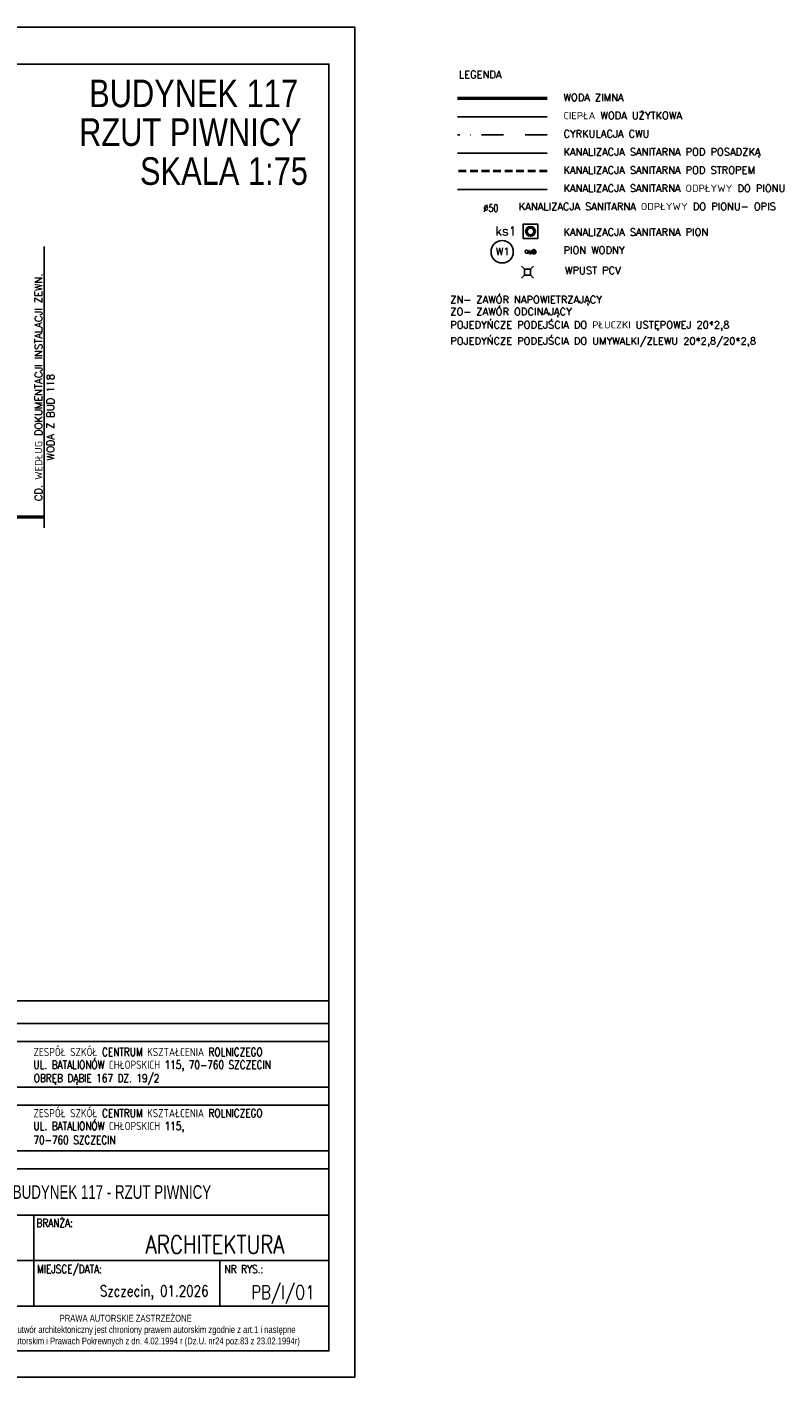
# Model space of a CAD drawing. Header units: millimetres. Extents: x -2603 to 1446, y -6775 to 6616.
# Tile 63 of 74: x 198 to 1446, y -3038 to -811. Entities that reach past the tile are written whole.
import ezdxf
from ezdxf.enums import TextEntityAlignment as Align

# ---------------------------------------------------------------- set-up
doc = ezdxf.new("R2010")
doc.units = ezdxf.units.MM
for name, pattern in [('ACAD_ISO12W100', [21, 12, -3, 0, -3, 0, -3]), ('DASHDOT', [1, 0.5, -0.25, 0, -0.25]), ('DASHED', [19.05, 12.7, -6.35]), ('Kropki i Kreski', [72, 36, -18, 0, -18])]:
    doc.linetypes.add(name, pattern=pattern)
doc.layers.get('0').update_dxf_attribs({"color": 252})
for name, color, linetype in [('1-OPIS', 252, 'Continuous'), ('IS CWU', 4, 'DASHDOT'), ('IS cwu cyrkulacja', 3, 'ACAD_ISO12W100'), ('IS cyrkulacja', 3, 'Kropki i Kreski'), ('IS kan odp', 36, 'Continuous'), ('IS kan odp opis', 7, 'Continuous'), ('IS kan opis', 7, 'Continuous'), ('IS KAN_S_OPIS', 2, 'Continuous'), ('IS KAN_SAN_RURY', 1, 'Continuous'), ('IS WODA opis', 2, 'Continuous'), ('TABELKA', 252, 'Continuous')]:
    doc.layers.add(name, color=color, linetype=linetype)
for name, color, linetype, lineweight in [('IS ks pod stropem', 1, 'DASHED', 40), ('IS w', 5, 'Continuous', 50), ('IS woda w', 5, 'Continuous', 40)]:
    doc.layers.add(name, color=color, linetype=linetype, lineweight=lineweight)
doc.layers.add('IS obudowy', color=2, linetype='Continuous', plot=False)
doc.styles.add('ARIAL', font='arial.ttf', dxfattribs={"width": 0.8})
doc.styles.add('ROMANS', font='romans.shx', dxfattribs={"width": 0.75})
doc.styles.add('STYLE3', font='arial.ttf', dxfattribs={"width": 0.7})
doc.styles.add('STYLE5PRAWA', font='arial.ttf', dxfattribs={"width": 0.8})
doc.styles.add('TECH', font='simplex.shx')

# ---------------------------------------------------------------- blocks, each defined once
blk = doc.blocks.new('PRAWAAUTOR1')
at = {"insert": (443, 174.2), "char_height": 7.5, "width": 500, "attachment_point": 5, "style": 'STYLE5PRAWA'}
blk.add_mtext('\\fArial|b0|i0|c238|p34;PRAWA AUTORSKIE ZASTRZEŻONE\\PNiniejszy projekt / utwór architektoniczny jest chroniony prawem autorskim zgodnie z art.1 i następne \\PUstawy o Prawie Autorskim i Prawach Pokrewnych z dn. 4.02.1994 r (Dz.U. nr24 poz.83 z 23.02.1994r)', dxfattribs=at)

msp = doc.modelspace()

# ---------------------------------------------------------------- linework, layer by layer
at = {"layer": 'IS CWU'}
msp.add_line((1056.5, -959), (908.9, -959), dxfattribs=at)
at = {"layer": 'IS CWU', "lineweight": 50, "ltscale": 20}
msp.add_circle((1028.7, -1181.8), 2.5, dxfattribs=at)
at = {"layer": 'IS cwu cyrkulacja', "ltscale": 200}
msp.add_circle((1022.7, -1181.8), 2.5, dxfattribs=at)
at = {"layer": 'IS cyrkulacja'}
msp.add_line((1056.5, -989), (908.9, -989), dxfattribs=at)
at = {"layer": 'IS kan odp', "ltscale": 50}
msp.add_line((1056.5, -1079), (908.9, -1079), dxfattribs=at)
at = {"layer": 'IS KAN_S_OPIS'}
msp.add_line((225.9, -1173.4), (225.9, -1637.3), dxfattribs=at)
at = {"layer": 'IS KAN_SAN_RURY'}
msp.add_line((1056.5, -1019), (908.9, -1019), dxfattribs=at)
at = {"layer": 'IS KAN_SAN_RURY', "linetype": 'Continuous'}
for p, q in [((1019.4, -1210.5), (1014.4, -1205.5)), ((1019.4, -1220.5), (1014.4, -1225.5)), ((1029.4, -1210.5), (1034.4, -1205.5)), ((1029.4, -1220.5), (1034.4, -1225.5))]:
    msp.add_line(p, q, dxfattribs=at)
msp.add_lwpolyline([(1019.4, -1220.5), (1029.4, -1220.5), (1029.4, -1210.5), (1019.4, -1210.5)], close=True, dxfattribs=at)
for radius in [8, 5.5]:
    msp.add_circle((1029.2, -1148.2), radius, dxfattribs=at)
at = {"layer": 'IS ks pod stropem'}
msp.add_line((1056.5, -1049), (908.9, -1049), dxfattribs=at)
at = {"layer": 'IS obudowy'}
msp.add_lwpolyline([(1017.2, -1160.2), (1041.2, -1160.2), (1041.2, -1136.2), (1017.2, -1136.2)], close=True, dxfattribs=at)
at = {"layer": 'IS w'}
for p, q in [((1056.5, -929), (908.9, -929)), ((225.9, -1619.5), (-2024.2, -1619.5))]:
    msp.add_line(p, q, dxfattribs=at)
at = {"layer": 'IS WODA opis'}
msp.add_circle((982.4, -1181.9), 18.4, dxfattribs=at)
at = {"layer": 'IS woda w', "lineweight": 50}
msp.add_circle((1034.6, -1181.8), 2.5, dxfattribs=at)
at = {"layer": 'TABELKA'}
for p, q in [((696.3, -2417.6), (-676.2, -2417.6)), ((696.3, -2455.1), (-638.7, -2455.1)), ((696.3, -2921.4), (696.3, -2455.1)), ((696.3, -2995.5), (696.3, -2455.1)), ((696.3, -2995.5), (696.3, -2455.1)), ((696.3, -2921.4), (696.3, -2455.1)), ((696.3, -2995.5), (696.3, -2455.1)), ((28.8, -2485.1), (696.3, -2485.1)), ((28.8, -2560.1), (696.3, -2560.1)), ((28.8, -2590.1), (696.3, -2590.1)), ((-638.7, -2665.1), (696.3, -2665.1)), ((-638.7, -2695.1), (696.3, -2695.1)), ((-638.7, -2771.4), (696.3, -2771.4)), ((208.8, -2771.4), (208.8, -2921.4)), ((208.8, -2771.4), (208.8, -2921.4)), ((-638.7, -2846.4), (696.3, -2846.4)), ((516.3, -2846.4), (516.3, -2921.4)), ((-638.7, -2921.4), (696.3, -2921.4)), ((-638.7, -2921.4), (696.3, -2921.4)), ((-638.7, -2995.5), (696.3, -2995.5))]:
    msp.add_line(p, q, dxfattribs=at)
for points in [[(-2410.8, -811), (-2410.8, -3038.5), (739.1, -3038.5), (739.1, -811)], [(-2293.2, -2995.5), (696.3, -2995.5), (696.3, -872.2), (-2293.2, -872.2)]]:
    msp.add_lwpolyline(points, close=True, dxfattribs=at)

# ---------------------------------------------------------------- block references
at = {"layer": 'TABELKA', "xscale": 1.499988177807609, "yscale": 1.499988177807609, "zscale": 1.499988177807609}
msp.add_blockref('PRAWAAUTOR1', (-303.8, -3223.2), dxfattribs=at)

# ---------------------------------------------------------------- texts
at = {"layer": '1-OPIS', "char_height": 45.523, "width": 707.356, "attachment_point": 5, "style": 'ARIAL'}
for s, insert in [('{\\fArial|b0|i0|c0|p0;BUDYNEK 117}', (472.9, -920.8)), ('{\\fArial|b0|i0|c0|p0;RZUT PIWNICY}', (467.5, -984.7)), ('{\\fArial|b0|i0|c0|p0;SKALA 1:75}', (523, -1049))]:
    msp.add_mtext(s, dxfattribs=dict(at, insert=insert))
at = {"layer": 'IS kan odp opis', "style": 'TECH', "width": 0.8}
msp.add_text('%%C50', height=12, dxfattribs=at).set_placement((951.5, -1115.7))
at = {"layer": 'IS kan opis', "style": 'TECH'}
msp.add_text('ks1', height=15, dxfattribs=at).set_placement((971.3, -1155.1))
at = {"layer": 'IS KAN_S_OPIS', "style": 'TECH'}
for s, p in [('LEGENDA', (910.9, -895.4)), ('WODA ZIMNA', (1083.6, -933.1)), ('CIEPŁA WODA UŻYTKOWA', (1083.6, -963.1)), ('CYRKULACJA CWU', (1083.6, -993.1)), ('KANALIZACJA SANITARNA POD POSADZKĄ', (1083.6, -1023.1)), ('KANALIZACJA SANITARNA POD STROPEM', (1083.6, -1053.1)), ('KANALIZACJA SANITARNA ODPŁYWY DO PIONU', (1083.6, -1083.1)), ('KANALIZACJA SANITARNA ODPŁYWY DO PIONU- OPIS', (1009.8, -1113.1)), ('KANALIZACJA SANITARNA PION', (1083.6, -1155.3)), ('PION WODNY', (1083.6, -1185.3)), ('WPUST PCV ', (1086.2, -1218.7)), ('ZN- ZAWÓR NAPOWIETRZAJĄCY', (896.6, -1266.8)), ('ZO- ZAWÓR ODCINAJĄCY', (896.6, -1286.6)), ('POJEDYŃCZE PODEJŚCIA DO PŁUCZKI USTĘPOWEJ 20*2,8', (896.6, -1308.4)), ('POJEDYŃCZE PODEJŚCIA DO UMYWALKI/ZLEWU 20*2,8/20*2,8', (896.6, -1335.1))]:
    msp.add_text(s, height=12, dxfattribs=at).set_placement(p)
for s, p in [('CD. WEDŁUG DOKUMENTACJI INSTALACJI ZEWN.', (222.9, -1593.1)), ('WODA Z BUD 118', (242.6, -1526))]:
    msp.add_text(s, height=12, rotation=90, dxfattribs=at).set_placement(p)
at = {"layer": 'IS WODA opis', "style": 'TECH'}
msp.add_text('W1', height=12, dxfattribs=at).set_placement((971.9, -1187.5))
at = {"layer": 'TABELKA', "style": 'ROMANS', "width": 0.8}
for s, p in [('ZESPÓŁ SZKÓŁ CENTRUM KSZTAŁCENIA ROLNICZEGO', (208.6, -2509)), ('UL. BATALIONÓW CHŁOPSKICH 115, 70-760 SZCZECIN  ', (208.4, -2530)), ('OBRĘB DĄBIE 167 DZ. 19/2', (208.9, -2552.2)), ('ZESPÓŁ SZKÓŁ CENTRUM KSZTAŁCENIA ROLNICZEGO', (208.6, -2609.9)), ('UL. BATALIONÓW CHŁOPSKICH 115, ', (208.4, -2631)), ('70-760 SZCZECIN  ', (208.4, -2654.2)), ('BRANŻA:', (213.3, -2791)), ('MIEJSCE/DATA:', (214.2, -2867.1)), ('NR RYS.:', (523.9, -2867.2))]:
    msp.add_text(s, height=13.5, dxfattribs=at).set_placement(p)
for s, height, p in [('ARCHITEKTURA', 30, (623, -2834.9)), ('Szczecin, 01.2026', 18, (497.7, -2905.5)), ('PB/I/O1', 22.5, (672.8, -2910))]:
    msp.add_text(s, height=height, dxfattribs=at).set_placement(p, align=Align.RIGHT)
at = {"layer": 'TABELKA', "insert": (174.3, -2722), "char_height": 22.5, "attachment_point": 1, "style": 'STYLE3'}
msp.add_mtext('{\\fArial|b0|i0|c0|p0;BUDYNEK 117 - RZUT PIWNICY}', dxfattribs=at)

doc.saveas('drawing.dxf')
